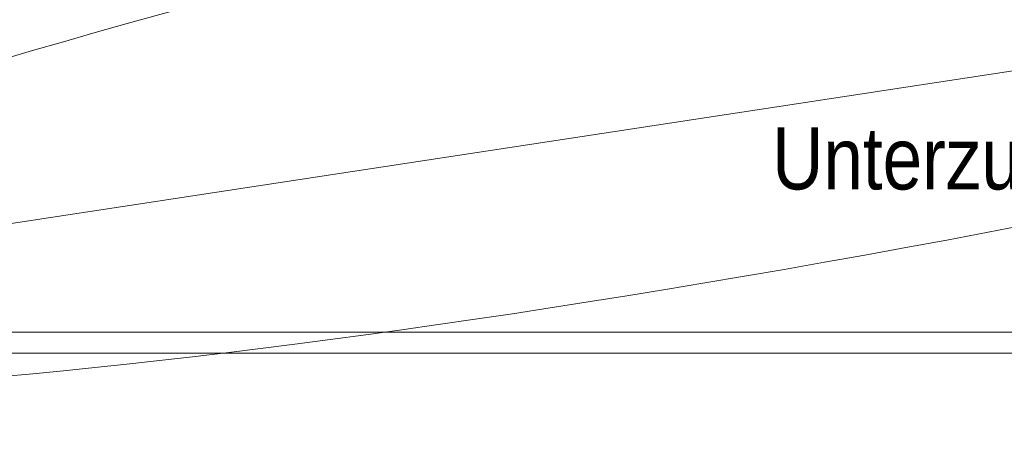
# Model space of a CAD drawing. Header units: metres. Extents: x 0 to 334, y 0 to 60.
# Tile 32 of 72: x 86.209 to 88.193, y 15.733 to 16.592. Entities that reach past the tile are written whole.
import ezdxf

# ---------------------------------------------------------------- set-up
doc = ezdxf.new("R2010")
doc.units = ezdxf.units.M
doc.header["$MEASUREMENT"] = 0
for name, color, linetype in [('90 Allgemein Hinweise', 7, 'Continuous'), ('Neubau_20 Abhangdecke', 7, 'Continuous'), ('Neubau_20 Unterzüge', 7, 'Continuous')]:
    doc.layers.add(name, color=color, linetype=linetype)
doc.styles.add('ERSTELLTER_STIL_1', font='ARIALN.TTF')
doc.linetypes.add('Wolke', pattern='A,0,[6,995_ARC_301 ERW_SC_A1_2607011.Shx,S=0.015817,R=0,X=-0.000255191,Y=0.048578],-1.9835,0', length=1.9835)

msp = doc.modelspace()

# ---------------------------------------------------------------- linework, layer by layer
at = {"layer": '90 Allgemein Hinweise', "color": 6, "linetype": 'Wolke', "lineweight": 18}
msp.add_ellipse((88.2497, 16.595), major_axis=(3.2624, 0.6421), ratio=0.122067, dxfattribs=at)
at = {"layer": 'Neubau_20 Abhangdecke', "color": 8, "linetype": 'Continuous', "lineweight": 9}
for p, q in [((93.1071, 15.9628), (84.8593, 15.9628)), ((93.2354, 15.9207), (84.8593, 15.9207))]:
    msp.add_line(p, q, dxfattribs=at)
at = {"layer": 'Neubau_20 Unterzüge', "color": 7, "linetype": 'Continuous', "lineweight": 13}
msp.add_line((91.6457, 17.0117), (84.8593, 15.9793), dxfattribs=at)

# ---------------------------------------------------------------- texts
at = {"layer": '90 Allgemein Hinweise', "color": 6, "linetype": 'Continuous', "lineweight": 18, "insert": (87.7249, 16.2127), "char_height": 0.125, "attachment_point": 7, "style": 'ERSTELLTER_STIL_1'}
msp.add_mtext('\\A1;{\\pql;\\fArial Narrow|b0|i0|c0|p0;\\W1.000000;Unterzug bis auf \\fArial Narrow|b0|i0|c0|p0;\\W1.000000;H\\fArial Narrow|b0|i0|c0|p0;\\W1.000000;öhe Abhangdecke}', dxfattribs=at)

doc.saveas('drawing.dxf')
